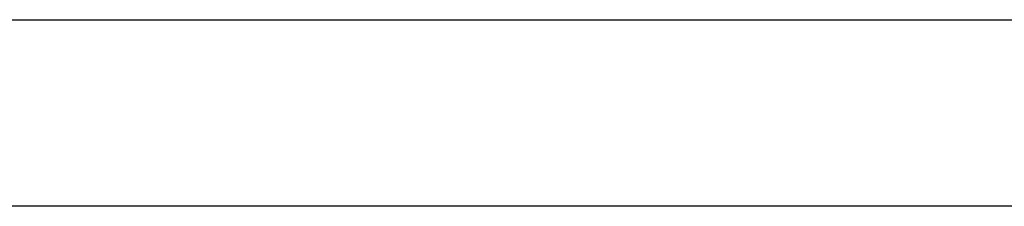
# Model space of a CAD drawing. Header units: inches. Extents: x 0.2 to 10.8, y 0.2 to 8.2.
# Tile 31 of 57: x 5.15742 to 5.17018, y 6.85823 to 6.86064. Entities that reach past the tile are written whole.
import ezdxf

# ---------------------------------------------------------------- set-up
doc = ezdxf.new("R2010")
doc.units = ezdxf.units.IN
doc.header["$MEASUREMENT"] = 0

msp = doc.modelspace()

# ---------------------------------------------------------------- linework, layer by layer
for p, q in [((5.138407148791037, 6.86064181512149), (5.232573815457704, 6.86064181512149)), ((5.232573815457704, 6.858225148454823), (5.138407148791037, 6.858225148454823))]:
    msp.add_line(p, q)

doc.saveas('drawing.dxf')
